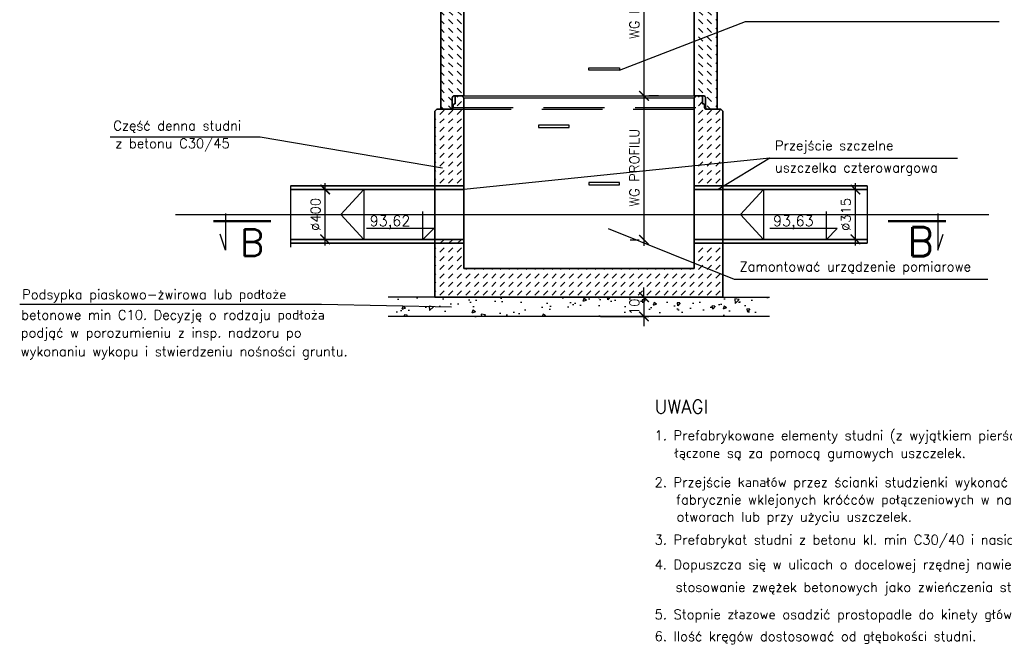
# Model space of a CAD drawing. Header units: millimetres. Extents: x 486 to 2078, y -150 to 500.
# Tile 4 of 6: x 1306 to 1819, y -150 to 176. Entities that reach past the tile are written whole.
import ezdxf
from ezdxf.lldxf.tags import DXFTag

# ---------------------------------------------------------------- set-up
doc = ezdxf.new("R2010")
doc.units = ezdxf.units.MM
doc.header["$LTSCALE"] = 5
doc.linetypes.add('DASHED2', pattern=[9.525, 6.35, -3.175])
doc.layers.add('__RZUTNIA', color=7, linetype='Continuous', plot=False)
for name, color, linetype in [('KRESKOWANIE', 2, 'Continuous'), ('OBRYS_20', 7, 'Continuous'), ('OBRYS_25', 7, 'Continuous'), ('OBRYS_70', 7, 'Continuous'), ('OPIS_25', 7, 'Continuous'), ('OPIS_70', 7, 'Continuous'), ('OSIE2', 1, 'DASHDOT'), ('PRZEKRÓJ', 7, 'Continuous'), ('PRZERYWANE2', 7, 'DASHED2')]:
    doc.layers.add(name, color=color, linetype=linetype)
doc.layers.add('OBRYS_35', color=7, linetype='Continuous', lineweight=35)
doc.layers.add('WYMIARY_25', color=250, linetype='Continuous', lineweight=25)
doc.styles.add('25', font='simplex.shx', dxfattribs={"height": 5})
doc.styles.add('70', font='simplex.shx', dxfattribs={"height": 15})
doc.styles.add('OPI2', font='SIMPLEX.SHX')
doc.styles.add('wymiar', font='simplex.shx')
tags = doc.linetypes.add('DASHDOT', pattern=[20, 10, -5, 0, -5]).pattern_tags.tags
tags[10:11] = [DXFTag(74, 4), DXFTag(75, 0), DXFTag(340, '0'), DXFTag(46, 0.0), DXFTag(50, 0.0), DXFTag(44, 0.0), DXFTag(45, 0.0)]
tags[8:9] = [DXFTag(74, 4), DXFTag(75, 0), DXFTag(340, '0'), DXFTag(46, 0.0), DXFTag(50, 0.0), DXFTag(44, 0.0), DXFTag(45, 0.0)]
tags[6:7] = [DXFTag(74, 4), DXFTag(75, 0), DXFTag(340, '0'), DXFTag(46, 0.0), DXFTag(50, 0.0), DXFTag(44, 0.0), DXFTag(45, 0.0)]
tags[4:5] = [DXFTag(74, 4), DXFTag(75, 0), DXFTag(340, '0'), DXFTag(46, 0.0), DXFTag(50, 0.0), DXFTag(44, 0.0), DXFTag(45, 0.0)]
doc.dimstyles.new('WYMIARY1_25', dxfattribs={"dimscale": 2.5, "dimtxt": 2, "dimasz": 2, "dimexe": 1, "dimexo": 3, "dimgap": 1, "dimtad": 1, "dimtxsty": 'wymiar', "dimblk": 'ARCHTICK', "dimcen": 2, "dimdle": 1.3, "dimclrd": 256, "dimclre": 256, "dimaunit": 1, "dimadec": 0, "dimazin": 0, "dimtfac": 1, "dimtix": 1, "dimtmove": 2, "dimatfit": 3, "dimldrblk": 'ARCHTICK', "dimfxl": 0, "dimarcsym": 0})

# ---------------------------------------------------------------- blocks, each defined once
blk = doc.blocks.new('_ArchTick')
at = {"color": 0, "linetype": 'ByBlock', "lineweight": -3, "const_width": 0.15}
blk.add_lwpolyline([(-0.5, -0.5), (0.5, 0.5)], dxfattribs=at)
blk = doc.blocks.new('*D88')
at = {"layer": 'Defpoints', "color": 0}
for p in [(1462.94, 87.13), (1465.22, 87.13), (1462.94, 61.13)]:
    blk.add_point(p, dxfattribs=at)
at = {"layer": 'WYMIARY_25', "lineweight": -2}
for p, q in [((1465.22, 57.88), (1465.22, 90.38)), ((1470.44, 87.13), (1467.72, 87.13)), ((1470.44, 61.13), (1467.72, 61.13))]:
    blk.add_line(p, q, dxfattribs=at)
at = {"layer": 'WYMIARY_25', "lineweight": -2, "xscale": 5, "yscale": 5, "zscale": 5}
for p, rotation in [((1465.22, 87.13), 90), ((1465.22, 61.13), 270)]:
    blk.add_blockref('_ArchTick', p, dxfattribs=dict(at, rotation=rotation))
at = {"layer": 'WYMIARY_25', "color": 0, "insert": (1460.22, 74.13), "char_height": 5, "attachment_point": 5, "rotation": 90, "style": 'wymiar'}
blk.add_mtext('∅400', dxfattribs=at)
blk = doc.blocks.new('*D91')
at = {"layer": 'Defpoints', "color": 0}
for p in [(1631.35, 235.97), (1631.35, 135.97), (1631.35, 135.97)]:
    blk.add_point(p, dxfattribs=at)
at = {"layer": 'WYMIARY_25', "lineweight": -2}
for p, q in [((1631.35, 239.22), (1631.35, 132.72)), ((1638.85, 235.97), (1633.85, 235.97)), ((1638.85, 135.97), (1633.85, 135.97))]:
    blk.add_line(p, q, dxfattribs=at)
at = {"layer": 'WYMIARY_25', "lineweight": -2, "xscale": 5, "yscale": 5, "zscale": 5}
for p, rotation in [((1631.35, 235.97), 90), ((1631.35, 135.97), 270)]:
    blk.add_blockref('_ArchTick', p, dxfattribs=dict(at, rotation=rotation))
at = {"layer": 'WYMIARY_25', "color": 0, "insert": (1626.35, 185.97), "char_height": 5, "attachment_point": 5, "rotation": 90, "style": 'wymiar'}
blk.add_mtext('WG PROFILU', dxfattribs=at)
blk = doc.blocks.new('*D92')
at = {"layer": 'Defpoints', "color": 0}
for p in [(1631.35, 135.97), (1631.35, 60.97), (1631.67, 60.97)]:
    blk.add_point(p, dxfattribs=at)
at = {"layer": 'WYMIARY_25', "lineweight": -2}
for p, q in [((1631.35, 139.22), (1631.35, 57.72)), ((1638.85, 135.97), (1633.85, 135.97)), ((1624.17, 60.97), (1628.85, 60.97))]:
    blk.add_line(p, q, dxfattribs=at)
at = {"layer": 'WYMIARY_25', "lineweight": -2, "xscale": 5, "yscale": 5, "zscale": 5}
for p, rotation in [((1631.35, 135.97), 90), ((1631.35, 60.97), 270)]:
    blk.add_blockref('_ArchTick', p, dxfattribs=dict(at, rotation=rotation))
at = {"layer": 'WYMIARY_25', "color": 0, "insert": (1626.35, 98.47), "char_height": 5, "attachment_point": 5, "rotation": 90, "style": 'wymiar'}
blk.add_mtext('WG PROFILU', dxfattribs=at)
blk = doc.blocks.new('*D76')
at = {"layer": 'Defpoints', "color": 0}
for p in [(1631.67, 30.97), (1601.16, 20.97), (1631.35, 20.97)]:
    blk.add_point(p, dxfattribs=at)
at = {"layer": 'WYMIARY_25', "lineweight": -2}
for p, q in [((1631.35, 30.97), (1631.35, 35.97)), ((1624.17, 30.97), (1628.85, 30.97)), ((1631.35, 30.97), (1631.35, 20.97)), ((1608.66, 20.97), (1633.85, 20.97)), ((1631.35, 20.97), (1631.35, 15.97))]:
    blk.add_line(p, q, dxfattribs=at)
at = {"layer": 'WYMIARY_25', "lineweight": -2, "xscale": 5, "yscale": 5, "zscale": 5}
for p, rotation in [((1631.35, 30.97), 270), ((1631.35, 20.97), 90)]:
    blk.add_blockref('_ArchTick', p, dxfattribs=dict(at, rotation=rotation))
at = {"layer": 'WYMIARY_25', "color": 0, "insert": (1626.35, 25.97), "char_height": 5, "attachment_point": 5, "rotation": 90, "style": 'wymiar'}
blk.add_mtext('10', dxfattribs=at)
blk = doc.blocks.new('*D85')
at = {"layer": 'Defpoints', "color": 0}
for p in [(1739.25, 87.13), (1741.53, 87.13), (1739.25, 61.13)]:
    blk.add_point(p, dxfattribs=at)
at = {"layer": 'WYMIARY_25', "lineweight": -2}
for p, q in [((1741.53, 57.88), (1741.53, 90.38)), ((1746.75, 87.13), (1744.03, 87.13)), ((1746.75, 61.13), (1744.03, 61.13))]:
    blk.add_line(p, q, dxfattribs=at)
at = {"layer": 'WYMIARY_25', "lineweight": -2, "xscale": 5, "yscale": 5, "zscale": 5}
for p, rotation in [((1741.53, 87.13), 90), ((1741.53, 61.13), 270)]:
    blk.add_blockref('_ArchTick', p, dxfattribs=dict(at, rotation=rotation))
at = {"layer": 'WYMIARY_25', "color": 0, "insert": (1736.53, 74.13), "char_height": 5, "attachment_point": 5, "rotation": 90, "style": 'wymiar'}
blk.add_mtext('∅315', dxfattribs=at)

msp = doc.modelspace()

# ---------------------------------------------------------------- hatches: boundary and pattern name
at = {"layer": 'KRESKOWANIE'}
h = msp.add_hatch(dxfattribs=at)
h.set_pattern_fill('DASH', color=0, angle=315, style=0)
h.set_pattern_definition([(315, (-11069.7658, 2295.0366), (4.49012806, -1e-15), [3.175, -3.175])])
edge = h.paths.add_edge_path()
edge.add_arc((1660.919, 234.966), 1, 0, 90)
edge.add_line((1660.919, 235.966), (1658.419, 235.966))
edge.add_line((1658.419, 235.966), (1657.419, 234.966))
edge.add_line((1657.419, 234.966), (1657.419, 229.966))
edge.add_line((1657.419, 229.966), (1662.919, 229.966))
edge.add_line((1662.919, 229.966), (1662.919, 230.866))
edge.add_arc((1661.919, 230.866), 1, 0, 90)
edge.add_line((1661.919, 231.866), (1661.919, 234.966))
edge = h.paths.add_edge_path()
edge.add_line((1662.919, 229.966), (1657.419, 229.966))
edge.add_line((1657.419, 229.966), (1657.419, 228.966))
edge.add_line((1657.419, 228.966), (1663.919, 228.966))
edge.add_arc((1663.919, 229.966), 1, 180, 270, ccw=False)
edge = h.paths.add_edge_path()
edge.add_line((1537.419, 234.966), (1536.419, 235.966))
edge.add_line((1536.419, 235.966), (1533.919, 235.966))
edge.add_arc((1533.919, 234.966), 1, 90, 180)
edge.add_line((1532.919, 234.966), (1532.919, 231.866))
edge.add_arc((1532.919, 230.866), 1, 90, 180)
edge.add_line((1531.919, 230.866), (1531.919, 229.966))
edge.add_line((1531.919, 229.966), (1537.419, 229.966))
edge.add_line((1537.419, 229.966), (1537.419, 234.966))
edge = h.paths.add_edge_path()
edge.add_line((1537.419, 229.966), (1531.919, 229.966))
edge.add_arc((1530.919, 229.966), 1, 270, 360, ccw=False)
edge.add_line((1530.919, 228.966), (1537.419, 228.966))
edge.add_line((1537.419, 228.966), (1537.419, 229.966))
edge = h.paths.add_edge_path()
edge.add_line((1537.419, 228.966), (1530.419, 228.966))
edge.add_line((1530.419, 228.966), (1526.419, 228.966))
edge.add_line((1526.419, 228.966), (1525.419, 227.966))
edge.add_line((1525.419, 227.966), (1525.419, 216.909))
edge.add_line((1525.419, 216.909), (1525.419, 128.966))
edge.add_line((1525.419, 128.966), (1530.419, 128.966))
edge.add_arc((1530.419, 129.966), 1, 270, 360)
edge.add_line((1531.419, 129.966), (1531.419, 134.966))
edge.add_arc((1532.419, 134.966), 1, 90, 180, ccw=False)
edge.add_line((1532.419, 135.966), (1537.419, 135.966))
edge.add_line((1537.419, 135.966), (1537.419, 228.966))
edge = h.paths.add_edge_path()
edge.add_line((1669.419, 140.966), (1657.419, 140.966))
edge.add_line((1657.419, 140.966), (1657.419, 135.966))
edge.add_line((1657.419, 135.966), (1662.419, 135.966))
edge.add_arc((1662.419, 134.966), 1, 0, 90, ccw=False)
edge.add_line((1663.419, 134.966), (1663.419, 129.966))
edge.add_arc((1664.419, 129.966), 1, 180, 270)
edge.add_line((1664.419, 128.966), (1669.419, 128.966))
edge.add_line((1669.419, 128.966), (1669.419, 140.966))
h.paths.add_polyline_path([(1657.419, 140.966), (1669.419, 140.966), (1669.419, 227.966), (1668.419, 228.966), (1663.919, 228.966), (1657.419, 228.966)])
h = msp.add_hatch(dxfattribs=at)
h.set_pattern_fill('DASH', color=0, angle=45, style=0)
h.set_pattern_definition([(45, (-11069.7658, 2295.0366), (4e-16, 4.49012806), [3.175, -3.175])])
edge = h.paths.add_edge_path()
edge.add_line((1537.419, 134.966), (1536.419, 135.966))
edge.add_line((1536.419, 135.966), (1533.919, 135.966))
edge.add_arc((1533.919, 134.966), 1, 90, 180)
edge.add_line((1532.919, 134.966), (1532.919, 131.866))
edge.add_arc((1532.919, 130.866), 1, 90, 180)
edge.add_line((1531.919, 130.866), (1531.919, 129.966))
edge.add_line((1531.919, 129.966), (1537.419, 129.966))
edge.add_line((1537.419, 129.966), (1537.419, 134.966))
edge = h.paths.add_edge_path()
edge.add_line((1537.419, 129.966), (1531.919, 129.966))
edge.add_arc((1530.919, 129.966), 1, -90, 0, ccw=False)
edge.add_line((1530.919, 128.966), (1537.419, 128.966))
edge.add_line((1537.419, 128.966), (1537.419, 129.966))
edge = h.paths.add_edge_path()
edge.add_arc((1660.919, 134.966), 1, 0, 90)
edge.add_line((1660.919, 135.966), (1658.419, 135.966))
edge.add_line((1658.419, 135.966), (1657.419, 134.966))
edge.add_line((1657.419, 134.966), (1657.419, 129.966))
edge.add_line((1657.419, 129.966), (1662.919, 129.966))
edge.add_line((1662.919, 129.966), (1662.919, 130.866))
edge.add_arc((1661.919, 130.866), 1, 0, 90)
edge.add_line((1661.919, 131.866), (1661.919, 134.966))
edge = h.paths.add_edge_path()
edge.add_line((1662.919, 129.966), (1657.419, 129.966))
edge.add_line((1657.419, 129.966), (1657.419, 128.966))
edge.add_line((1657.419, 128.966), (1663.919, 128.966))
edge.add_arc((1663.919, 129.966), 1, 180, 270, ccw=False)
h.paths.add_polyline_path([(1672.419, 58.966), (1657.419, 58.966), (1657.419, 45.966), (1597.419, 45.966), (1597.419, 30.966), (1672.419, 30.966)])
h.paths.add_polyline_path([(1597.419, 45.966), (1587.419, 45.966), (1537.419, 45.966), (1537.419, 51.173), (1522.419, 44.505), (1522.419, 30.966), (1587.419, 30.966), (1597.419, 30.966)])
h.paths.add_polyline_path([(1537.419, 58.966), (1522.419, 58.966), (1522.419, 44.505), (1537.419, 51.173)])
h.paths.add_polyline_path([(1537.419, 61.129), (1522.419, 61.129), (1522.419, 58.966), (1537.419, 58.966)])
h.paths.add_polyline_path([(1672.419, 59.129), (1657.419, 59.129), (1657.419, 58.966), (1672.419, 58.966)])
h.paths.add_polyline_path([(1657.419, 89.129), (1672.419, 89.129), (1672.419, 127.966), (1671.419, 128.966), (1663.919, 128.966), (1657.419, 128.966)])
h.paths.add_polyline_path([(1522.419, 89.129), (1537.419, 89.129), (1537.419, 128.966), (1530.419, 128.966), (1523.419, 128.966), (1522.419, 127.966)])
h = msp.add_hatch(dxfattribs=at)
h.set_pattern_fill('AR-CONC', color=0, scale=0.1, angle=180, style=0)
h.set_pattern_definition([(230, (-11069.766, 2325.037), (-18.218467, 1.593909), [1.905, -20.955]), (175, (-11069.766, 2325.037), (3.524283, -19.105664), [1.524, -16.764]), (280.451, (-11071.284, 2325.17), (-14.69425, -17.511669), [1.619, -17.809]), (226.1842, (-11069.766, 2319.957), (-27.107904, 4.204233), [2.8575, -31.4325]), (276.6356, (-11072.025, 2320.307), (-23.740423, -24.742556), [2.4285, -26.7135]), (171.184, (-11069.766, 2319.957), (-23.74046, -24.74251), [2.286, -25.146]), (201, (-11072.306, 2321.227), (-15.161488, 10.226552), [1.905, -20.955]), (146, (-11072.306, 2321.227), (-6.180203, -18.418797), [1.524, -16.764]), (251.4514, (-11073.57, 2322.079), (-21.34165, -8.192286), [1.619, -17.809]), (217.5, (-11069.766, 2325.0366), (-0.3088603, -8.455504), [0, -16.5608, 0, -17.018, 0, -16.8275]), (187.5, (-11069.766, 2325.037), (-6.681966, -10.0180575), [0, -9.7028, 0, -16.1798, 0, -6.4135]), (147.5, (-11064.1016, 2325.0366), (-13.5590595, 0.5728744), [0, -6.35, 0, -19.812, 0, -26.289]), (137.5, (-11061.562, 2325.037), (-14.812918, -2.542649), [0, -8.255, 0, -13.1572, 0, -18.669])])
h.paths.add_polyline_path([(1597.419, 30.966), (1587.419, 30.966), (1522.419, 30.966), (1498.063, 30.966), (1498.063, 20.966), (1597.419, 20.966)])
h.paths.add_polyline_path([(1696.775, 30.966), (1672.419, 30.966), (1597.419, 30.966), (1597.419, 20.966), (1696.775, 20.966)])
h.paths.add_polyline_path([(1622.595, 21.145), (1622.595, 30.787), (1630.095, 30.787), (1630.095, 21.145)], flags=24)

# ---------------------------------------------------------------- linework, layer by layer
at = {"layer": '__RZUTNIA'}
for q in [(1537.419, 87.129), (1670.025, 87.129)]:
    msp.add_line((1696.887, 103.527), q, dxfattribs=at)
at = {"layer": 'OBRYS_20', "color": 0}
for p, q in [((1536.419, 135.966), (1658.419, 135.966)), ((1537.419, 135.966), (1657.419, 135.966)), ((1537.419, 134.966), (1657.419, 134.966)), ((1353.117, 114.558), (1431.381, 114.558)), ((1431.381, 114.558), (1526.279, 98.495)), ((1473.44, 74.129), (1485.405, 87.129)), ((1485.405, 87.129), (1485.405, 61.129)), ((1681.585, 74.129), (1693.55, 87.129)), ((1693.55, 87.129), (1693.55, 61.129)), ((1485.405, 61.129), (1473.44, 74.129)), ((1693.55, 61.129), (1681.585, 74.129)), ((1607.402, 45.966), (1622.419, 45.966)), ((1522.419, 30.966), (1498.063, 30.966)), ((1672.419, 30.966), (1696.775, 30.966)), ((1306.034, 27.278), (1463.228, 27.278)), ((1463.228, 27.278), (1530.962, 26.049)), ((1696.775, 20.966), (1498.063, 20.966))]:
    msp.add_line(p, q, dxfattribs=at)
at = {"layer": 'OBRYS_25', "color": 0}
for p, q in [((1413.263, 74.575), (1413.263, 55.572)), ((1516.196, 61.129), (1516.196, 75.685)), ((1726.38, 61.129), (1726.38, 75.685)), ((1784.448, 74.575), (1784.448, 55.572)), ((1521.853, 66.786), (1486.81, 66.786)), ((1516.196, 61.129), (1521.853, 66.786)), ((1732.037, 66.786), (1696.994, 66.786)), ((1726.38, 61.129), (1732.037, 66.786)), ((1413.263, 55.572), (1410.512, 63.814)), ((1784.448, 55.572), (1787.199, 63.814))]:
    msp.add_line(p, q, dxfattribs=at)
for points in [[(1602.532, 150.549), (1618.515, 150.549), (1618.515, 149.317), (1602.532, 149.317)], [(1576.322, 119.452), (1592.305, 119.452), (1592.305, 120.683), (1576.322, 120.683)], [(1602.532, 89.586), (1618.515, 89.586), (1618.515, 90.817), (1602.532, 90.817)]]:
    msp.add_lwpolyline(points, close=True, dxfattribs=at)
at = {"layer": 'OBRYS_35', "color": 0}
for p, q in [((1537.419, 135.966), (1537.419, 234.966)), ((1657.419, 135.966), (1657.419, 234.966)), ((1525.419, 128.966), (1525.419, 216.909)), ((1669.419, 161.976), (1669.419, 216.909)), ((1669.419, 128.966), (1669.419, 161.976)), ((1531.419, 134.966), (1531.419, 129.966)), ((1537.419, 135.966), (1532.419, 135.966)), ((1532.919, 131.866), (1532.919, 134.966)), ((1533.919, 135.966), (1536.419, 135.966)), ((1536.419, 135.966), (1537.419, 134.966)), ((1537.419, 134.966), (1537.419, 45.966)), ((1658.419, 135.966), (1657.419, 134.966)), ((1657.419, 135.966), (1662.419, 135.966)), ((1657.419, 134.966), (1657.419, 45.966)), ((1660.919, 135.966), (1658.419, 135.966)), ((1661.919, 131.866), (1661.919, 134.966)), ((1663.419, 134.966), (1663.419, 129.966)), ((1523.419, 128.966), (1522.419, 127.966)), ((1523.419, 128.966), (1530.919, 128.966)), ((1530.419, 128.966), (1525.419, 128.966)), ((1531.919, 129.966), (1531.919, 130.866)), ((1662.919, 129.966), (1662.919, 130.866)), ((1671.419, 128.966), (1663.919, 128.966)), ((1664.419, 128.966), (1669.419, 128.966)), ((1671.419, 128.966), (1672.419, 127.966)), ((1522.419, 114.579), (1522.419, 127.966)), ((1672.419, 114.579), (1672.419, 127.966)), ((1522.419, 58.966), (1522.419, 114.579)), ((1672.419, 58.966), (1672.419, 114.579)), ((1537.419, 89.129), (1447.234, 89.129)), ((1716.603, 89.129), (1657.419, 89.129)), ((1747.603, 89.129), (1716.603, 89.129)), ((1537.419, 87.129), (1447.234, 87.129)), ((1747.603, 87.129), (1657.419, 87.129)), ((1506.419, 61.129), (1447.234, 61.129)), ((1506.419, 59.129), (1447.234, 59.129)), ((1537.419, 61.129), (1506.419, 61.129)), ((1537.419, 59.129), (1506.419, 59.129)), ((1522.419, 30.966), (1522.419, 58.966)), ((1716.603, 61.129), (1657.419, 61.129)), ((1716.603, 59.129), (1657.419, 59.129)), ((1672.419, 30.966), (1672.419, 58.966)), ((1747.603, 61.129), (1716.603, 61.129)), ((1747.603, 59.129), (1716.603, 59.129)), ((1537.419, 45.966), (1587.419, 45.966)), ((1657.419, 45.966), (1587.419, 45.966)), ((1587.419, 30.966), (1522.419, 30.966)), ((1587.419, 30.966), (1672.419, 30.966))]:
    msp.add_line(p, q, dxfattribs=at)
for centre, start, end in [((1532.419, 134.966), 90, 180), ((1533.919, 134.966), 90, 180), ((1660.919, 134.966), 0, 90), ((1662.419, 134.966), 0, 90), ((1530.419, 129.966), 270, 0), ((1530.919, 129.966), 270, 0), ((1532.919, 130.866), 90, 180), ((1661.919, 130.866), 0, 90), ((1663.919, 129.966), 180, 270), ((1664.419, 129.966), 180, 270)]:
    msp.add_arc(centre, 1, start, end, dxfattribs=at)
at = {"layer": 'OBRYS_70', "color": 0}
for p, q in [((1406.96, 70.966), (1436.96, 70.966)), ((1406.96, 70.466), (1436.96, 70.466)), ((1758.623, 70.966), (1788.623, 70.966)), ((1758.623, 70.466), (1788.623, 70.466))]:
    msp.add_line(p, q, dxfattribs=at)
at = {"layer": 'OPIS_25', "color": 0}
for p, q in [((1618.515, 149.317), (1684.193, 174.654)), ((1684.193, 174.654), (1816.419, 174.654)), ((1696.887, 103.527), (1794.702, 103.527)), ((1612.689, 66.859), (1678.367, 40.399)), ((1678.367, 40.399), (1810.593, 40.399))]:
    msp.add_line(p, q, dxfattribs=at)
at = {"layer": 'OSIE2', "color": 0, "ltscale": 0.4}
msp.add_line((1387.186, 74.129), (1811.053, 74.129), dxfattribs=at)
at = {"layer": 'PRZEKRÓJ', "color": 0}
msp.add_line((1671.419, 128.966), (1672.419, 127.966), dxfattribs=at)
at = {"layer": 'PRZERYWANE2', "color": 0}
for p, q in [((1530.419, 128.966), (1664.419, 128.966)), ((1531.419, 129.966), (1663.419, 129.966)), ((1447.234, 88.847), (1447.234, 53.085)), ((1747.603, 89.129), (1747.603, 59.129)), ((1522.419, 83.129), (1522.419, 59.129))]:
    msp.add_line(p, q, dxfattribs=at)

# ---------------------------------------------------------------- texts
at = {"layer": 'OBRYS_25', "color": 0, "style": '25'}
for s, p in [('1. Prefabrykowane elementy studni (z wyjątkiem pierścieni dystansowych)', (1636.918, -43.533)), ('łączone są za pomocą gumowych uszczelek.', (1647.275, -52.766)), ('2. Przejście kanałów przez ścianki studzienki wykonać za pomocą ', (1636.918, -67.967)), ('fabrycznie wklejonych króćców połączeniowych w nawierconych w ścianie studzienki ', (1648.102, -77.018)), ('otworach lub przy użyciu uszczelek.', (1648.326, -85.993)), ('3. Prefabrykat studni z betonu kl. min C30/40 i nasiakliwości min. W-8.', (1636.918, -97.953)), ('4. Dopuszcza się w ulicach o docelowej rzędnej nawierzchni', (1636.918, -110.846)), ('stosowanie zwężek betonowych jako zwieńczenia studni.', (1647.826, -122.697)), ('5. Stopnie złazowe osadzić prostopadle do kinety głównej.', (1636.918, -136.865)), ('6. Ilość kręgów dostosować od głębokości studni.', (1636.918, -148.266))]:
    msp.add_text(s, height=5, dxfattribs=at).set_placement(p)
at = {"layer": 'OBRYS_35', "color": 0}
for s, height, style, p in [('93,62', 5.5, 'OPI2', (1488.396, 68.07)), ('93,63', 5.5, 'OPI2', (1698.58, 68.07)), ('UWAGI', 7, '25', (1636.918, -29.567))]:
    msp.add_text(s, height=height, dxfattribs=dict(at, style=style)).set_placement(p)
at = {"layer": 'OPIS_25', "color": 0, "linetype": 'Continuous', "style": '25'}
for s, p in [('Część denna studni', (1354.811, 117.96)), ('z betonu C30/45', (1355.912, 108.698)), ('Przejście szczelne', (1699.623, 107.592)), ('uszczelka czterowargowa', (1699.623, 96.073)), ('Zamontować urządzenie pomiarowe', (1681.103, 44.464)), ('Podsypka piaskowo-żwirowa lub podłoże', (1307.332, 29.976)), ('betonowe min C10. Decyzję o rodzaju podłoża  ', (1306.851, 19.278)), ('podjąć w porozumieniu z insp. nadzoru po   ', (1306.579, 10.026)), ('wykonaniu wykopu i stwierdzeniu nośności gruntu.   ', (1306.579, 0.23))]:
    msp.add_text(s, height=5, dxfattribs=at).set_placement(p)
at = {"layer": 'OPIS_70', "color": 0, "style": '70'}
for height, p in [(15, (1768.771, 52.464)), (14, (1420.762, 52.464))]:
    msp.add_text('B', height=height, dxfattribs=at).set_placement(p)

# ---------------------------------------------------------------- dimensions: what is measured, and where the dimension line sits
at = {"layer": 'WYMIARY_25', "color": 0}
for base, p1, p2, picture, middle in [((1631.345, 135.966), (1631.345, 235.966), (1631.345, 135.966), '*D91', (1626.345, 185.966)), ((1631.345, 60.966), (1631.345, 135.966), (1631.67, 60.966), '*D92', (1626.345, 98.466))]:
    dim = msp.add_linear_dim(base=base, p1=p1, p2=p2, angle=90, text='WG PROFILU', dimstyle='WYMIARY1_25', override={"dimtxsty": 'wymiar'}, dxfattribs=at)
    dim.commit()
    dim.dimension.update_dxf_attribs({"geometry": picture, "text_midpoint": middle})
for base, p1, p2, text, picture, middle in [((1465.222, 87.129), (1462.938, 61.129), (1462.938, 87.129), '∅400', '*D88', (1460.222, 74.129)), ((1741.534, 87.129), (1739.249, 61.129), (1739.249, 87.129), '∅315', '*D85', (1736.534, 74.129))]:
    dim = msp.add_linear_dim(base=base, p1=p1, p2=p2, angle=90, text=text, dimstyle='WYMIARY1_25', dxfattribs=at)
    dim.commit()
    dim.dimension.update_dxf_attribs({"geometry": picture, "text_midpoint": middle})
dim = msp.add_linear_dim(base=(1631.345, 20.966), p1=(1631.67, 30.966), p2=(1601.161, 20.966), angle=90, dimstyle='WYMIARY1_25', dxfattribs=at)
dim.commit()
dim.dimension.update_dxf_attribs({"geometry": '*D76', "text_midpoint": (1626.345, 25.966)})

doc.saveas('drawing.dxf')
